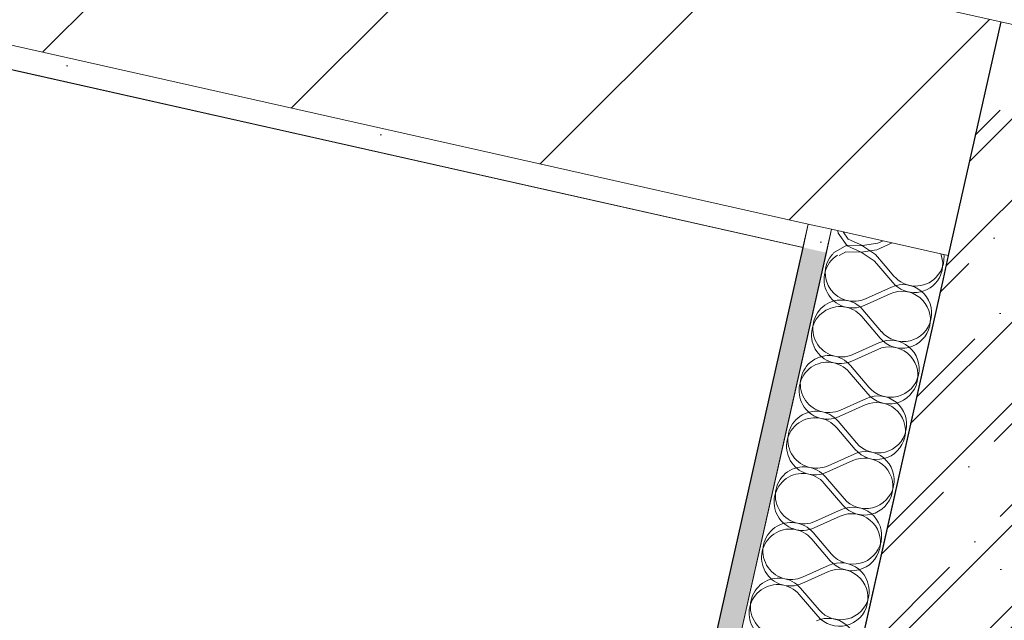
# Model space of a CAD drawing. Header units: millimetres. Extents: x -7145531 to -6681560, y 6117368 to 6219355.
# Tile 117 of 144: x -6934120 to -6933298, y 6145604 to 6146106. Entities that reach past the tile are written whole.
import ezdxf
from ezdxf.enums import TextEntityAlignment as Align

# ---------------------------------------------------------------- set-up
doc = ezdxf.new("R2010")
doc.units = ezdxf.units.MM
doc.header["$MEASUREMENT"] = 0
doc.linetypes.add('Штрихпунктирная', pattern=[670.277762, 352.777767, -176.388884, 0, -141.111112])
for name, color, linetype in [('S - МОП.АР', 7, 'Continuous'), ('АР-Стены_внешние_.АР', 7, 'Continuous'), ('АР-Стены_Перегородки_межквартирные_200.АР', 7, 'Continuous'), ('АР-Чертеж-Оси_Осевые размеры.АР', 7, 'Continuous'), ('АР-Чертеж-Размеры.АР', 7, 'Continuous'), ('Кровля', 7, 'Continuous')]:
    doc.layers.add(name, color=color, linetype=linetype)
for name, color, linetype, lineweight in [('АР-Стены_внешние_.АР_Ном._пера__1', 7, 'Continuous', 0), ('АР-Стены_Перегородки_межквартирные_200.АР_Ном._пера__1', 7, 'Continuous', 15), ('АР-Чертеж-Оси_Осевые размеры.АР_Ном._пера__120', 7, 'Continuous', 0), ('Кровля_Ном._пера__1', 7, 'Continuous', 0)]:
    doc.layers.add(name, color=color, linetype=linetype, lineweight=lineweight)
doc.styles.add('РЎР“Р•РќР•Р\xa0Р\x98Р\xa0_РЎРўР\x98Р›Р¬_3', font='GOTHIC.TTF')
doc.dimstyles.new('СГЕНЕРИР_СТИЛЬ__1', dxfattribs={"dimtxt": 150, "dimasz": 237.5, "dimexe": 0.18, "dimexo": 0.0625, "dimgap": 0, "dimtad": 1, "dimdec": 0, "dimzin": 0, "dimdsep": 46, "dimtxsty": 'РЎР“Р•РќР•Р\xa0Р\x98Р\xa0_РЎРўР\x98Р›Р¬_3', "dimblk": 'ARROWHEAD_6', "dimblk1": 'ARROWHEAD_6', "dimblk2": 'ARROWHEAD_6', "dimcen": 0.09, "dimse1": 1, "dimse2": 1, "dimclrd": 7, "dimclre": 7, "dimclrt": 7, "dimazin": 0, "dimtfac": 1, "dimtdec": 4, "dimtmove": 0, "dimatfit": 3, "dimfxl": 1, "dimtolj": 1, "dimtzin": 0, "dimarcsym": 0})
pattern_1 = [(45, (-6566190.34, 6563027.8), (-111.369318, 111.369318), [0, -105, 0, -157.5]), (110, (-6565840.34, 6563027.8), (148.001588, 53.868173), [0, -77, 0, -133])]
pattern_2 = [(45, (-6566190.34, 6562677.8), (-84.852814, 84.852814), []), (45, (-6566232.77, 6562720.22), (-84.852814, 84.852814), [90, -30, 0, -30])]
pattern_3 = [(45, (-6338440.43, 6562625.56), (-111.369318, 111.369318), [0, -105, 0, -157.5]), (110, (-6338090.43, 6562625.56), (148.001588, 53.868173), [0, -77, 0, -133])]
pattern_4 = [(45, (-6338440.43, 6562275.56), (-84.852814, 84.852814), []), (45, (-6338482.86, 6562317.98), (-84.852814, 84.852814), [90, -30, 0, -30])]

# ---------------------------------------------------------------- blocks, each defined once
blk = doc.blocks.new('*X423', base_point=(-6566190.34, 6562677.79))
at = {"layer": 'АР-Стены_внешние_.АР_Ном._пера__1', "color": 7, "linetype": 'Continuous', "lineweight": 0}
for p, q in [((-7161182.18, 6146330.8), (-7161177.83, 6146324.57)), ((-7161177.83, 6146324.57), (-7161165.88, 6146319.41)), ((-7161165.88, 6146319.41), (-7161153.01, 6146321.3)), ((-7161153.01, 6146321.3), (-7161148.63, 6146323.27)), ((-7161190.23, 6146313.2), (-7161190.75, 6146312.23)), ((-7161178.93, 6146319.66), (-7161190.23, 6146313.2)), ((-7161165.92, 6146319.22), (-7161178.93, 6146319.66)), ((-7161155.09, 6146312.01), (-7161165.92, 6146319.22)), ((-7161155.09, 6146312.01), (-7161146.88, 6146302.38)), ((-7161098.3, 6146304.13), (-7161097.76, 6146310.68)), ((-7161097.76, 6146310.68), (-7161098, 6146311.9)), ((-7161104.41, 6146292.84), (-7161100.61, 6146297.98)), ((-7161100.61, 6146297.98), (-7161098.3, 6146304.13))]:
    blk.add_line(p, q, dxfattribs=at)
blk = doc.blocks.new('*X424', base_point=(-6566190.34, 6562677.79))
at = {"layer": 'АР-Стены_внешние_.АР_Ном._пера__1', "color": 7, "linetype": 'Continuous', "lineweight": 0}
for p, q in [((-7161146.88, 6146302.38), (-7161139.64, 6146293.89)), ((-7161163.44, 6146274.84), (-7161141.73, 6146284.6)), ((-7161165.53, 6146265.54), (-7161150.08, 6146247.43)), ((-7161173.88, 6146228.38), (-7161152.16, 6146238.14)), ((-7161175.97, 6146219.08), (-7161160.51, 6146200.97)), ((-7161184.31, 6146181.91), (-7161162.6, 6146191.68)), ((-7161186.4, 6146172.62), (-7161170.95, 6146154.51)), ((-7161194.75, 6146135.45), (-7161173.03, 6146145.22)), ((-7161196.84, 6146126.16), (-7161181.38, 6146108.05)), ((-7161205.18, 6146088.99), (-7161183.47, 6146098.76)), ((-7161207.27, 6146079.7), (-7161191.82, 6146061.59)), ((-7161215.62, 6146042.53), (-7161193.9, 6146052.29)), ((-7161217.71, 6146033.24), (-7161202.25, 6146015.12))]:
    blk.add_line(p, q, dxfattribs=at)
for centre, start, end in [((-7161173.21, 6146296.55), 138.59423, 294.21162), ((-7161121.53, 6146309.35), 220.47183, 316.07599), ((-7161131.96, 6146262.89), 347.34172, 114.21162), ((-7161183.64, 6146250.09), 40.47183, 294.21162), ((-7161131.96, 6146262.89), 220.47183, 347.34172), ((-7161142.4, 6146216.42), 347.34172, 114.21162), ((-7161194.08, 6146203.63), 40.47183, 294.21162), ((-7161142.4, 6146216.42), 220.47183, 347.34172), ((-7161152.83, 6146169.96), 347.34172, 114.21162), ((-7161204.51, 6146157.17), 40.47183, 294.21162), ((-7161152.83, 6146169.96), 220.47183, 347.34172), ((-7161163.27, 6146123.5), 347.34172, 114.21162), ((-7161214.95, 6146110.71), 40.47183, 294.21162), ((-7161163.27, 6146123.5), 220.47183, 347.34172), ((-7161173.7, 6146077.04), 347.34172, 114.21162), ((-7161225.38, 6146064.24), 40.47183, 294.21162), ((-7161173.7, 6146077.04), 220.47183, 347.34172), ((-7161184.14, 6146030.58), 347.34172, 114.21162), ((-7161235.82, 6146017.78), 40.47183, 294.21162), ((-7161184.14, 6146030.58), 220.47183, 347.34172), ((-7161194.57, 6145984.12), 347.34172, 114.21162)]:
    blk.add_arc(centre, 23.81, start, end, dxfattribs=at)
blk = doc.blocks.new('Стена_163_8', base_point=(-7164340.2, 6132132.62))
at = {"layer": 'АР-Стены_внешние_.АР', "linetype": 'Continuous', "lineweight": 0, "true_color": 0x000000}
h = blk.add_hatch(dxfattribs=at)
h.set_pattern_fill('ШТУКАТУРКА__ГИПС_01_0008', color=18, style=0, pattern_type=2)
h.set_pattern_definition(pattern_1)
h.paths.add_polyline_path([(-7161215.77, 6146317.85), (-7161196.25, 6146313.46), (-7161191.87, 6146332.98), (-7161211.38, 6146337.36)])
h = blk.add_hatch(dxfattribs=at)
h.set_pattern_fill('ШТУКАТУРКА__ГИПС_01_0008', color=18, style=0, pattern_type=2)
h.set_pattern_definition(pattern_1)
h.paths.add_polyline_path([(-7161215.77, 6146317.85), (-7164394.36, 6132165.28), (-7164374.84, 6132160.9), (-7161196.25, 6146313.46)])
at = {"layer": 'АР-Стены_внешние_.АР_Ном._пера__1', "color": 7, "linetype": 'Continuous', "lineweight": 0}
blk.add_line((-7161196.25, 6146313.46), (-7164374.84, 6132160.9), dxfattribs=at)
at = {"layer": 'АР-Стены_внешние_.АР_Ном._пера__1', "color": 7, "linetype": 'Continuous', "lineweight": 0, "flags": 128}
for points in [[(-7161215.77, 6146317.85), (-7164394.36, 6132165.28)], [(-7164277.27, 6132138.99), (-7161098.68, 6146291.55)]]:
    blk.add_lwpolyline(points, dxfattribs=at)
at = {"layer": 'Кровля_Ном._пера__1', "color": 7, "linetype": 'Continuous', "lineweight": 0}
for p, q in [((-7161211.38, 6146337.36), (-7161215.77, 6146317.85)), ((-7161191.87, 6146332.98), (-7161196.25, 6146313.46)), ((-7161098.68, 6146291.55), (-7161094.3, 6146311.07))]:
    blk.add_line(p, q, dxfattribs=at)
at = {"layer": 'Кровля_Ном._пера__1', "color": 7, "linetype": 'Continuous', "lineweight": 15}
for p, q in [((-7161191.87, 6146332.98), (-7161211.38, 6146337.36)), ((-7161094.3, 6146311.07), (-7161191.87, 6146332.98))]:
    blk.add_line(p, q, dxfattribs=at)
at = {"layer": 'АР-Стены_внешние_.АР', "color": 7, "lineweight": 0}
for name in ['*X423', '*X424']:
    blk.add_blockref(name, (-6566190.34, 6562677.79), dxfattribs=at)
blk = doc.blocks.new('Стандартный Маркер Сетки[63]_8', base_point=(-7160680.92, 6147693.75))
at = {"layer": 'АР-Чертеж-Оси_Осевые размеры.АР_Ном._пера__120', "color": 7, "linetype": 'Штрихпунктирная', "lineweight": 0}
blk.add_line((-7160787.51, 6147219.17), (-7165571.24, 6125919.76), dxfattribs=at)
at = {"layer": 'АР-Чертеж-Оси_Осевые размеры.АР_Ном._пера__120', "color": 7, "lineweight": 0, "style": 'РЎР“Р•РќР•Р\xa0Р\x98Р\xa0_РЎРўР\x98Р›Р¬_3'}
blk.add_attdef('AC_MarkerText_1', text='', height=350, rotation=347.34172, dxfattribs=at).set_placement((-7165717.47, 6125138.41), align=Align.TOP_CENTER)
blk = doc.blocks.new('Стандартный Маркер Сетки[83]_8', base_point=(-7160680.92, 6147693.75))
at = {"layer": 'АР-Чертеж-Оси_Осевые размеры.АР_Ном._пера__120', "color": 7, "linetype": 'Штрихпунктирная', "lineweight": 0}
blk.add_line((-7160787.51, 6147219.17), (-7165571.24, 6125919.76), dxfattribs=at)
at = {"layer": 'АР-Чертеж-Оси_Осевые размеры.АР_Ном._пера__120', "color": 7, "lineweight": 0, "style": 'РЎР“Р•РќР•Р\xa0Р\x98Р\xa0_РЎРўР\x98Р›Р¬_3'}
blk.add_attdef('AC_MarkerText_1', text='', height=350, rotation=347.34172, dxfattribs=at).set_placement((-7165717.47, 6125138.41), align=Align.TOP_CENTER)
blk = doc.blocks.new('ARROWHEAD_6')
at = {"color": 0, "linetype": 'Continuous', "lineweight": 0}
for p, q in [((-0.5, -0.5), (0.5, 0.5)), ((0, 0), (-1, 0))]:
    blk.add_line(p, q, dxfattribs=at)
blk = doc.blocks.new('*D491', base_point=(-6566190.34, 6562677.79))
at = {"layer": 'Defpoints', "color": 0, "linetype": 'Continuous', "transparency": 16777216}
for p in [(-6931857.39, 6146094.35), (-6931920.25, 6145814.46), (-6933394.39, 6144955.15)]:
    blk.add_point(p, dxfattribs=at)
at = {"layer": 'АР-Чертеж-Размеры.АР', "color": 7, "linetype": 'Continuous', "lineweight": -2, "transparency": 16777216}
for p, q in [((-6932845.31, 6146316.22), (-6932682.16, 6146279.58)), ((-6932089.12, 6146146.39), (-6932265.98, 6146186.11))]:
    blk.add_line(p, q, dxfattribs=at)
at = {"layer": 'АР-Чертеж-Размеры.АР', "color": 7, "linetype": 'Continuous', "lineweight": -2, "transparency": 16777216, "xscale": 237.5, "yscale": 237.5, "zscale": 237.5}
for p, rotation in [((-6933077.04, 6146368.26), 167.3426561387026), ((-6931857.39, 6146094.35), 347.3426561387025)]:
    blk.add_blockref('ARROWHEAD_6', p, dxfattribs=dict(at, rotation=rotation))
at = {"layer": 'АР-Чертеж-Размеры.АР', "color": 7, "linetype": 'Continuous', "lineweight": 0, "transparency": 16777216, "insert": (-6932474.07, 6146232.84), "char_height": 150, "attachment_point": 5, "rotation": 347.34266, "style": 'РЎР“Р•РќР•Р\xa0Р\x98Р\xa0_РЎРўР\x98Р›Р¬_3'}
blk.add_mtext('\\A1;1250', dxfattribs=at)
blk = doc.blocks.new('Стена_174_8', base_point=(-7161757.09, 6142903.68))
at = {"layer": 'АР-Стены_внешние_.АР', "linetype": 'Continuous', "lineweight": 0, "true_color": 0x000000}
h = blk.add_hatch(dxfattribs=at)
h.set_pattern_fill('ЖЕЛЕЗОБЕТОН__PROJECT__0008', color=18, style=0, pattern_type=2)
h.set_pattern_definition(pattern_2)
h.paths.add_polyline_path([(-7161094.3, 6146311.07), (-7161085.17, 6146309.01), (-7160950, 6146483.64), (-7161050.47, 6146506.2)])
h = blk.add_hatch(dxfattribs=at)
h.set_pattern_fill('ЖЕЛЕЗОБЕТОН__PROJECT__0008', color=18, style=0, pattern_type=2)
h.set_pattern_definition(pattern_2)
h.paths.add_polyline_path([(-7160950, 6146483.64), (-7161098.68, 6146291.55), (-7161854.66, 6142925.59), (-7161659.52, 6142881.77), (-7160855.33, 6146462.38)])
h = blk.add_hatch(dxfattribs=at)
h.set_pattern_fill('ЖЕЛЕЗОБЕТОН__PROJECT__0008', color=18, style=0, pattern_type=2)
h.set_pattern_definition(pattern_2)
h.paths.add_polyline_path([(-7161098.68, 6146291.55), (-7161085.17, 6146309.01), (-7161094.3, 6146311.07)])
at = {"layer": 'АР-Стены_внешние_.АР_Ном._пера__1', "color": 7, "linetype": 'Continuous', "lineweight": 30, "flags": 128}
blk.add_lwpolyline([(-7161098.68, 6146291.55), (-7161854.66, 6142925.59)], dxfattribs=at)
at = {"layer": 'Кровля_Ном._пера__1', "color": 7, "linetype": 'Continuous', "lineweight": 30}
for p, q in [((-7161050.47, 6146506.2), (-7161094.3, 6146311.07)), ((-7161094.3, 6146311.07), (-7161098.68, 6146291.55))]:
    blk.add_line(p, q, dxfattribs=at)
at = {"layer": 'Кровля_Ном._пера__1', "color": 7, "linetype": 'Continuous', "lineweight": 15}
blk.add_line((-7160950, 6146483.64), (-7161050.47, 6146506.2), dxfattribs=at)
blk = doc.blocks.new('Стена_195_3', base_point=(-6933246.82, 6145886.91))
at = {"layer": 'Кровля', "linetype": 'Continuous', "lineweight": 0, "true_color": 0x000000}
h = blk.add_hatch(dxfattribs=at)
h.set_pattern_fill('БЛОКИ_БЕТОННЫЕ_ЭФФЕКТИВН_72', color=18, style=0, pattern_type=2)
h.set_pattern_definition([(45, (-6338440.43, 6562275.56), (-127.27922, 127.27922), [])])
h.paths.add_polyline_path([(-6936222.43, 6146555.19), (-6933344.39, 6145908.83), (-6933300.56, 6146103.97), (-6936178.6, 6146750.32)])
h = blk.add_hatch(dxfattribs=at)
h.set_pattern_fill('ШТУКАТУРКА__ГИПС_01_0003', color=18, style=0, pattern_type=2)
h.set_pattern_definition(pattern_3)
h.paths.add_polyline_path([(-6936207.3, 6146531.29), (-6933465.86, 6145915.61), (-6933461.47, 6145935.12), (-6936202.91, 6146550.8)])
at = {"layer": 'Кровля_Ном._пера__1', "color": 7, "linetype": 'Continuous', "lineweight": 15}
for p, q in [((-6933300.56, 6146103.97), (-6936178.6, 6146750.32)), ((-6936222.43, 6146555.19), (-6933461.47, 6145935.12)), ((-6933200.09, 6146081.4), (-6933300.56, 6146103.97)), ((-6933461.3, 6145935.08), (-6933461.47, 6145935.12)), ((-6933441.79, 6145930.7), (-6933461.3, 6145935.08)), ((-6933344.39, 6145908.83), (-6933441.79, 6145930.7))]:
    blk.add_line(p, q, dxfattribs=at)
at = {"layer": 'Кровля_Ном._пера__1', "color": 7, "linetype": 'Continuous', "lineweight": 30}
for p, q in [((-6933300.56, 6146103.97), (-6933344.39, 6145908.83)), ((-6933344.39, 6145908.83), (-6933348.77, 6145889.31))]:
    blk.add_line(p, q, dxfattribs=at)
at = {"layer": 'Кровля_Ном._пера__1', "color": 7, "linetype": 'Continuous', "lineweight": 0}
for p, q in [((-6933461.47, 6145935.12), (-6933465.86, 6145915.61)), ((-6933461.3, 6145935.08), (-6933465.69, 6145915.57)), ((-6933348.77, 6145889.31), (-6933344.39, 6145908.83))]:
    blk.add_line(p, q, dxfattribs=at)
at = {"layer": 'Кровля_Ном._пера__1', "color": 7, "linetype": 'Continuous', "lineweight": 0, "flags": 128}
blk.add_lwpolyline([(-6936207.3, 6146531.29), (-6933465.86, 6145915.61)], dxfattribs=at)
blk = doc.blocks.new('*X871', base_point=(-6338440.43, 6562275.56))
at = {"layer": 'АР-Стены_Перегородки_межквартирные_200.АР_Ном._пера__1', "color": 7, "linetype": 'Continuous', "lineweight": 0}
for p, q in [((-6933436.53, 6145929.52), (-6933436.42, 6145927.52)), ((-6933436.42, 6145927.52), (-6933428.97, 6145916.85)), ((-6933404.15, 6145913.58), (-6933391.29, 6145919.36)), ((-6933430.07, 6145911.94), (-6933435.56, 6145908.8)), ((-6933417.07, 6145911.5), (-6933430.07, 6145911.94)), ((-6933428.97, 6145916.85), (-6933417.03, 6145911.69)), ((-6933406.24, 6145904.29), (-6933417.07, 6145911.5)), ((-6933417.03, 6145911.69), (-6933404.15, 6145913.58)), ((-6933350.17, 6145909.4), (-6933350.58, 6145910.22)), ((-6933406.24, 6145904.29), (-6933404.06, 6145901.73)), ((-6933348.9, 6145902.96), (-6933350.17, 6145909.4)), ((-6933349.44, 6145896.41), (-6933348.9, 6145902.96)), ((-6933351.75, 6145890.26), (-6933349.44, 6145896.41)), ((-6933351.93, 6145890.02), (-6933351.75, 6145890.26))]:
    blk.add_line(p, q, dxfattribs=at)
blk = doc.blocks.new('*X873', base_point=(-6338440.43, 6562275.56))
at = {"layer": 'АР-Стены_Перегородки_межквартирные_200.АР_Ном._пера__1', "color": 7, "linetype": 'Continuous', "lineweight": 0}
for p, q in [((-6933404.06, 6145901.73), (-6933390.78, 6145886.17)), ((-6933414.59, 6145867.12), (-6933392.87, 6145876.88)), ((-6933416.67, 6145857.82), (-6933401.22, 6145839.71)), ((-6933425.02, 6145820.65), (-6933403.3, 6145830.42)), ((-6933427.11, 6145811.36), (-6933411.65, 6145793.25)), ((-6933435.45, 6145774.19), (-6933413.74, 6145783.96)), ((-6933437.54, 6145764.9), (-6933422.09, 6145746.79)), ((-6933445.89, 6145727.73), (-6933424.17, 6145737.5)), ((-6933447.98, 6145718.44), (-6933432.52, 6145700.33)), ((-6933456.32, 6145681.27), (-6933434.61, 6145691.03)), ((-6933458.41, 6145671.98), (-6933442.96, 6145653.86)), ((-6933466.76, 6145634.81), (-6933445.04, 6145644.57)), ((-6933468.84, 6145625.52), (-6933453.39, 6145607.4))]:
    blk.add_line(p, q, dxfattribs=at)
for centre, start, end in [((-6933424.35, 6145888.83), 121.67484, 294.21227), ((-6933372.67, 6145901.63), 220.47248, 330.80121), ((-6933383.11, 6145855.17), 347.34238, 114.21227), ((-6933434.78, 6145842.37), 40.47248, 294.21227), ((-6933383.11, 6145855.17), 220.47248, 347.34238), ((-6933393.54, 6145808.7), 347.34238, 114.21227), ((-6933445.22, 6145795.91), 40.47248, 294.21227), ((-6933393.54, 6145808.7), 220.47248, 347.34238), ((-6933403.97, 6145762.24), 347.34238, 114.21227), ((-6933455.65, 6145749.45), 40.47248, 294.21227), ((-6933403.97, 6145762.24), 220.47248, 347.34238), ((-6933414.41, 6145715.78), 347.34238, 114.21227), ((-6933466.09, 6145702.98), 40.47248, 294.21227), ((-6933414.41, 6145715.78), 220.47248, 347.34238), ((-6933424.84, 6145669.32), 347.34238, 114.21227), ((-6933476.52, 6145656.52), 40.47248, 294.21227), ((-6933424.84, 6145669.32), 220.47248, 347.34238), ((-6933435.28, 6145622.86), 347.34238, 114.21227), ((-6933486.96, 6145610.06), 40.47248, 294.21227), ((-6933435.28, 6145622.86), 220.47248, 347.34238)]:
    blk.add_arc(centre, 23.81, start, end, dxfattribs=at)
blk = doc.blocks.new('Стена_258_3', base_point=(-6933461.3, 6145935.08))
at = {"layer": 'АР-Стены_Перегородки_межквартирные_200.АР', "linetype": 'Continuous', "lineweight": 0, "true_color": 0x000000}
h = blk.add_hatch(dxfattribs=at)
h.set_pattern_fill('ШТУКАТУРКА__ГИПС_01_0003', color=18, style=0, pattern_type=2)
h.set_pattern_definition(pattern_3)
h.paths.add_polyline_path([(-6933465.69, 6145915.57), (-6933446.17, 6145911.19), (-6933441.79, 6145930.7), (-6933461.3, 6145935.08)])
h = blk.add_hatch(dxfattribs=at)
h.set_pattern_fill('ШТУКАТУРКА__ГИПС_01_0003', color=18, style=0, pattern_type=2)
h.set_pattern_definition(pattern_3)
h.paths.add_polyline_path([(-6933465.69, 6145915.57), (-6936644.12, 6131762.97), (-6936624.6, 6131758.58), (-6933446.17, 6145911.19)])
at = {"layer": 'АР-Стены_Перегородки_межквартирные_200.АР_Ном._пера__1', "color": 7, "linetype": 'Continuous', "lineweight": 0}
blk.add_line((-6933446.17, 6145911.19), (-6936624.6, 6131758.58), dxfattribs=at)
at = {"layer": 'АР-Стены_Перегородки_межквартирные_200.АР_Ном._пера__1', "color": 7, "linetype": 'Continuous', "lineweight": 0, "flags": 128}
for points in [[(-6933465.69, 6145915.57), (-6936644.12, 6131762.97)], [(-6936527.03, 6131736.67), (-6933348.6, 6145889.27)]]:
    blk.add_lwpolyline(points, dxfattribs=at)
at = {"layer": 'Кровля_Ном._пера__1', "color": 7, "linetype": 'Continuous', "lineweight": 0}
for p, q in [((-6933461.3, 6145935.08), (-6933465.69, 6145915.57)), ((-6933441.79, 6145930.7), (-6933446.17, 6145911.19)), ((-6933348.77, 6145889.31), (-6933344.39, 6145908.83))]:
    blk.add_line(p, q, dxfattribs=at)
at = {"layer": 'Кровля_Ном._пера__1', "color": 7, "linetype": 'Continuous', "lineweight": 15}
for p, q in [((-6933441.79, 6145930.7), (-6933461.3, 6145935.08)), ((-6933344.39, 6145908.83), (-6933441.79, 6145930.7))]:
    blk.add_line(p, q, dxfattribs=at)
at = {"layer": 'АР-Стены_Перегородки_межквартирные_200.АР', "color": 7, "lineweight": 0}
for name in ['*X871', '*X873']:
    blk.add_blockref(name, (-6338440.43, 6562275.56), dxfattribs=at)
blk = doc.blocks.new('*X876', base_point=(-6338440.43, 6562275.56))
at = {"layer": 'АР-Стены_внешние_.АР_Ном._пера__1', "color": 7, "linetype": 'Continuous', "lineweight": 0}
for p, q in [((-6933396.97, 6145900.14), (-6933389.73, 6145891.65)), ((-6933413.53, 6145872.6), (-6933391.82, 6145882.36)), ((-6933415.62, 6145863.31), (-6933400.17, 6145845.19)), ((-6933423.97, 6145826.14), (-6933402.25, 6145835.9)), ((-6933426.05, 6145816.84), (-6933410.6, 6145798.73)), ((-6933434.4, 6145779.67), (-6933412.69, 6145789.44)), ((-6933436.49, 6145770.38), (-6933421.04, 6145752.27)), ((-6933444.84, 6145733.21), (-6933423.12, 6145742.98)), ((-6933446.92, 6145723.92), (-6933431.47, 6145705.81)), ((-6933455.27, 6145686.75), (-6933433.56, 6145696.52)), ((-6933457.36, 6145677.46), (-6933441.91, 6145659.35)), ((-6933465.71, 6145640.29), (-6933443.99, 6145650.05)), ((-6933467.79, 6145631), (-6933452.34, 6145612.88))]:
    blk.add_line(p, q, dxfattribs=at)
for centre, start, end in [((-6933423.3, 6145894.31), 138.59423, 294.21162), ((-6933371.62, 6145907.11), 220.47183, 316.07599), ((-6933382.05, 6145860.65), 347.34172, 114.21162), ((-6933433.73, 6145847.85), 40.47183, 294.21162), ((-6933382.05, 6145860.65), 220.47183, 347.34172), ((-6933392.49, 6145814.19), 347.34172, 114.21162), ((-6933444.17, 6145801.39), 40.47183, 294.21162), ((-6933392.49, 6145814.19), 220.47183, 347.34172), ((-6933402.92, 6145767.72), 347.34172, 114.21162), ((-6933454.6, 6145754.93), 40.47183, 294.21162), ((-6933402.92, 6145767.72), 220.47183, 347.34172), ((-6933413.36, 6145721.26), 347.34172, 114.21162), ((-6933465.04, 6145708.47), 40.47183, 294.21162), ((-6933413.36, 6145721.26), 220.47183, 347.34172), ((-6933423.79, 6145674.8), 347.34172, 114.21162), ((-6933475.47, 6145662), 40.47183, 294.21162), ((-6933423.79, 6145674.8), 220.47183, 347.34172), ((-6933434.23, 6145628.34), 347.34172, 114.21162), ((-6933485.91, 6145615.54), 40.47183, 294.21162), ((-6933434.23, 6145628.34), 220.47183, 347.34172), ((-6933444.66, 6145581.88), 347.34172, 114.21162)]:
    blk.add_arc(centre, 23.81, start, end, dxfattribs=at)
blk = doc.blocks.new('Стена_259_3', base_point=(-6936590.29, 6131730.38))
at = {"layer": 'АР-Стены_внешние_.АР', "linetype": 'Continuous', "lineweight": 0, "true_color": 0x000000}
h = blk.add_hatch(dxfattribs=at)
h.set_pattern_fill('ШТУКАТУРКА__ГИПС_01_0003', color=18, style=0, pattern_type=2)
h.set_pattern_definition(pattern_3)
h.paths.add_polyline_path([(-6933465.86, 6145915.61), (-6933465.69, 6145915.57), (-6933461.3, 6145935.08), (-6933461.47, 6145935.12)])
h = blk.add_hatch(dxfattribs=at)
h.set_pattern_fill('ШТУКАТУРКА__ГИПС_01_0003', color=18, style=0, pattern_type=2)
h.set_pattern_definition(pattern_3)
h.paths.add_polyline_path([(-6933465.86, 6145915.61), (-6936644.45, 6131763.04), (-6936624.93, 6131758.66), (-6933446.34, 6145911.23)])
at = {"layer": 'АР-Стены_внешние_.АР_Ном._пера__1', "color": 7, "linetype": 'Continuous', "lineweight": 0}
blk.add_line((-6933446.34, 6145911.23), (-6936624.93, 6131758.66), dxfattribs=at)
at = {"layer": 'АР-Стены_внешние_.АР_Ном._пера__1', "color": 7, "linetype": 'Continuous', "lineweight": 0, "flags": 128}
for points in [[(-6933465.86, 6145915.61), (-6936644.45, 6131763.04)], [(-6936527.36, 6131736.75), (-6933348.77, 6145889.31)]]:
    blk.add_lwpolyline(points, dxfattribs=at)
at = {"layer": 'Кровля_Ном._пера__1', "color": 7, "linetype": 'Continuous', "lineweight": 0}
blk.add_line((-6933461.47, 6145935.12), (-6933465.86, 6145915.61), dxfattribs=at)
at = {"layer": 'Кровля_Ном._пера__1', "color": 7, "linetype": 'Continuous', "lineweight": 15}
blk.add_line((-6933461.3, 6145935.08), (-6933461.47, 6145935.12), dxfattribs=at)
at = {"layer": 'АР-Стены_внешние_.АР', "color": 7, "lineweight": 0}
blk.add_blockref('*X876', (-6338440.43, 6562275.56), dxfattribs=at)
blk = doc.blocks.new('Стандартный Маркер Сетки[130]_3', base_point=(-6932931.01, 6147291.51))
at = {"layer": 'АР-Чертеж-Оси_Осевые размеры.АР_Ном._пера__120', "color": 7, "linetype": 'Штрихпунктирная', "lineweight": 0}
blk.add_line((-6933037.6, 6146816.93), (-6937821.33, 6125517.52), dxfattribs=at)
at = {"layer": 'АР-Чертеж-Оси_Осевые размеры.АР_Ном._пера__120', "color": 7, "lineweight": 0, "style": 'РЎР“Р•РќР•Р\xa0Р\x98Р\xa0_РЎРўР\x98Р›Р¬_3'}
blk.add_attdef('AC_MarkerText_1', text='', height=350, rotation=347.34172, dxfattribs=at).set_placement((-6937967.56, 6124736.17), align=Align.TOP_CENTER)
blk = doc.blocks.new('Стандартный Маркер Сетки[143]_3', base_point=(-6932931.01, 6147291.51))
at = {"layer": 'АР-Чертеж-Оси_Осевые размеры.АР_Ном._пера__120', "color": 7, "linetype": 'Штрихпунктирная', "lineweight": 0}
blk.add_line((-6933037.6, 6146816.93), (-6937821.33, 6125517.52), dxfattribs=at)
at = {"layer": 'АР-Чертеж-Оси_Осевые размеры.АР_Ном._пера__120', "color": 7, "lineweight": 0, "style": 'РЎР“Р•РќР•Р\xa0Р\x98Р\xa0_РЎРўР\x98Р›Р¬_3'}
blk.add_attdef('AC_MarkerText_1', text='', height=350, rotation=347.34172, dxfattribs=at).set_placement((-6937967.56, 6124736.17), align=Align.TOP_CENTER)
blk = doc.blocks.new('Стена_268_3', base_point=(-6934007.18, 6142501.44))
at = {"layer": 'АР-Стены_внешние_.АР', "linetype": 'Continuous', "lineweight": 0, "true_color": 0x000000}
h = blk.add_hatch(dxfattribs=at)
h.set_pattern_fill('ЖЕЛЕЗОБЕТОН__PROJECT__0003', color=18, style=0, pattern_type=2)
h.set_pattern_definition(pattern_4)
h.paths.add_polyline_path([(-6933344.39, 6145908.83), (-6933335.25, 6145906.78), (-6933200.09, 6146081.4), (-6933300.56, 6146103.97)])
h = blk.add_hatch(dxfattribs=at)
h.set_pattern_fill('ЖЕЛЕЗОБЕТОН__PROJECT__0003', color=18, style=0, pattern_type=2)
h.set_pattern_definition(pattern_4)
h.paths.add_polyline_path([(-6933200.09, 6146081.4), (-6933348.77, 6145889.31), (-6934104.75, 6142523.35), (-6933909.61, 6142479.53), (-6933105.42, 6146060.14)])
h = blk.add_hatch(dxfattribs=at)
h.set_pattern_fill('ЖЕЛЕЗОБЕТОН__PROJECT__0003', color=18, style=0, pattern_type=2)
h.set_pattern_definition(pattern_4)
h.paths.add_polyline_path([(-6933348.77, 6145889.31), (-6933335.25, 6145906.78), (-6933344.39, 6145908.83)])
at = {"layer": 'АР-Стены_внешние_.АР_Ном._пера__1', "color": 7, "linetype": 'Continuous', "lineweight": 30, "flags": 128}
blk.add_lwpolyline([(-6933348.77, 6145889.31), (-6934104.75, 6142523.35)], dxfattribs=at)
at = {"layer": 'Кровля_Ном._пера__1', "color": 7, "linetype": 'Continuous', "lineweight": 30}
for p, q in [((-6933300.56, 6146103.97), (-6933344.39, 6145908.83)), ((-6933344.39, 6145908.83), (-6933348.77, 6145889.31))]:
    blk.add_line(p, q, dxfattribs=at)
at = {"layer": 'Кровля_Ном._пера__1', "color": 7, "linetype": 'Continuous', "lineweight": 15}
blk.add_line((-6933200.09, 6146081.4), (-6933300.56, 6146103.97), dxfattribs=at)

msp = doc.modelspace()

# ---------------------------------------------------------------- linework, layer by layer
at = {"layer": 'S - МОП.АР', "color": 254, "linetype": 'Continuous', "lineweight": 0, "true_color": 0xd1c7d6, "flags": 128}
msp.add_lwpolyline([(-6936644.31, 6131762.82), (-6933465.69, 6145915.57), (-6936207.29, 6146531.32), (-6936441.76, 6145487.36), (-6936842.16, 6145577.29), (-6937188.42, 6144035.59), (-6937383.56, 6144079.41), (-6937037.3, 6145621.11), (-6940101.05, 6146309.22)], dxfattribs=at)

# ---------------------------------------------------------------- block references
at = {"layer": 'АР-Стены_внешние_.АР', "color": 7, "lineweight": 0}
for name, p in [('Стена_174_8', (-6934007.18, 6142501.44)), ('Стена_268_3', (-6934007.18, 6142501.44)), ('Стена_163_8', (-6936590.29, 6131730.38)), ('Стена_259_3', (-6936590.29, 6131730.38))]:
    msp.add_blockref(name, p, dxfattribs=at)
at = {"layer": 'АР-Стены_Перегородки_межквартирные_200.АР', "color": 7, "lineweight": 0}
msp.add_blockref('Стена_258_3', (-6933461.3, 6145935.08), dxfattribs=at)
at = {"layer": 'АР-Чертеж-Оси_Осевые размеры.АР', "color": 8, "linetype": 'Continuous', "lineweight": 15}
for name in ['Стандартный Маркер Сетки[63]_8', 'Стандартный Маркер Сетки[83]_8', 'Стандартный Маркер Сетки[130]_3', 'Стандартный Маркер Сетки[143]_3']:
    msp.add_blockref(name, (-6932931.01, 6147291.51), dxfattribs=at)
at = {"layer": 'Кровля', "color": 7, "lineweight": 0}
msp.add_blockref('Стена_195_3', (-6933246.82, 6145886.91), dxfattribs=at)

# ---------------------------------------------------------------- dimensions: what is measured, and where the dimension line sits
at = {"layer": 'АР-Чертеж-Размеры.АР', "color": 7, "linetype": 'Continuous', "lineweight": 0}
dim = msp.add_linear_dim(base=(-6931857.39, 6146094.35), p1=(-6933394.39, 6144955.15), p2=(-6931920.25, 6145814.46), angle=347.34266, dimstyle='СГЕНЕРИР_СТИЛЬ__1', dxfattribs=at)
dim.commit()
dim.dimension.update_dxf_attribs({"geometry": '*D491', "text_midpoint": (-6932474.07, 6146232.84), "dimtype": 160, "text_rotation": 347.34266})

doc.saveas('drawing.dxf')
